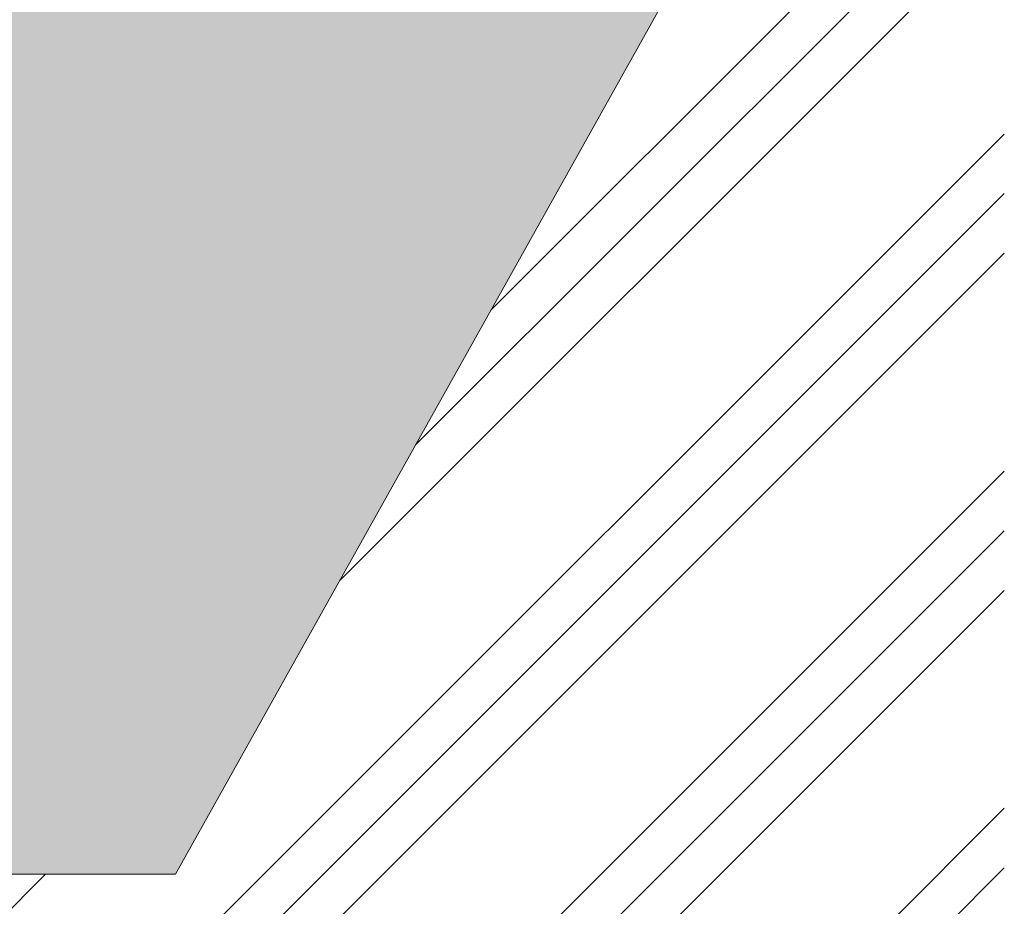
# Model space of a CAD drawing. Header units: millimetres. Extents: x 7561 to 278966, y -17625 to 5584.
# Tile 29 of 34: x 275676 to 278297, y -4485 to -2124. Entities that reach past the tile are written whole.
import ezdxf

# ---------------------------------------------------------------- set-up
doc = ezdxf.new("R2010")
doc.units = ezdxf.units.MM
doc.layers.add('Terénní útvar', color=7, linetype='Continuous', lineweight=13)
doc.layers.add('Vzor v řezu', color=7, linetype='Continuous', lineweight=13)

msp = doc.modelspace()

# ---------------------------------------------------------------- hatches: boundary and pattern name
at = {"layer": 'Terénní útvar', "lineweight": 9}
h = msp.add_hatch(dxfattribs=at)
h.set_pattern_fill('FP_74', color=250, style=0, pattern_type=2)
h.set_pattern_definition([(50, (271962.1, 6344.4), (728.737, -63.756), [76.2, -838.2]), (355, (271962.1, 6344.4), (-140.97, 764.228), [60.96, -670.56]), (100.451, (272022.8, 6339.1), (587.77, 700.467), [64.76, -712.36]), (46.184, (271962.1, 6547.6), (1084.316, -168.17), [114.3, -1257.3]), (96.636, (272052.5, 6533.6), (949.61, 989.71), [97.14, -1068.54]), (351.184, (271962.1, 6547.6), (949.62, 989.7), [91.44, -1005.84]), (21, (272063.7, 6496.8), (606.458, -409.06), [76.2, -838.2]), (326, (272063.7, 6496.8), (247.21, 736.753), [60.96, -670.56]), (71.451, (272114.24, 6462.7), (853.668, 327.685), [64.76, -712.36]), (37.5, (271962.1, 6344.4), (12.3547, 338.22), [33.528, -628.904, 33.528, -647.192, -673.1]), (37.5, (271962.1, 6344.4), (12.3547, 338.22), [-1343.152, 33.528, -639.572]), (7.5, (271962.1, 6344.4), (267.279, 400.722), [33.528, -354.584, 33.528, -613.664, -256.54]), (7.5, (271962.1, 6344.4), (267.279, 400.722), [-1035.304, 33.528, -223.012]), (327.5, (271735.53, 6344.4), (542.3633, -22.9153), [33.528, -220.472, 33.528, -1810.512]), (327.5, (271735.53, 6344.4), (542.3633, -22.9153), [-287.528, -758.952, 33.528, -1018.032]), (317.5, (271633.93, 6344.4), (592.517, 101.707), [33.528, -296.672, 33.528, -492.76, -746.76]), (317.5, (271633.93, 6344.4), (592.517, 101.707), [-856.488, 33.528, -713.232])])
h.paths.add_polyline_path([(265460.3, -4400), (276090.7, -4400), (277823, -1300), (275490.7, -1300), (275490.7, -3200), (264790.7, -3200), (264790.7, -1300), (262367.2, -1300), (264190.7, -4400)])
at = {"layer": 'Vzor v řezu', "lineweight": 9}
h = msp.add_hatch(dxfattribs=at)
h.set_pattern_fill('FP_76', color=250, style=0, pattern_type=2)
h.set_pattern_definition([(45, (271962.1, 6344.4), (-449.013, 449.013), []), (45, (272120.85, 6344.4), (0, 898.026), []), (45, (271803.35, 6344.4), (0, 898.026), [])])
h.paths.add_polyline_path([(265460.3, -5549.5), (278297.2, -5549.5), (278297.2, -1300), (277823, -1300), (276090.7, -4400), (264190.7, -4400), (262367.2, -1300), (261181.3, -1300), (261181.3, -5549.5), (262321.9, -5549.5)])

# ---------------------------------------------------------------- linework, layer by layer
at = {"layer": 'Terénní útvar'}
for p, q in [((277823, -1300), (276090.7, -4400)), ((276090.7, -4400), (277823, -1300)), ((276090.7, -4400), (264190.7, -4400)), ((264190.7, -4400), (276090.7, -4400))]:
    msp.add_line(p, q, dxfattribs=at)

doc.saveas('drawing.dxf')
